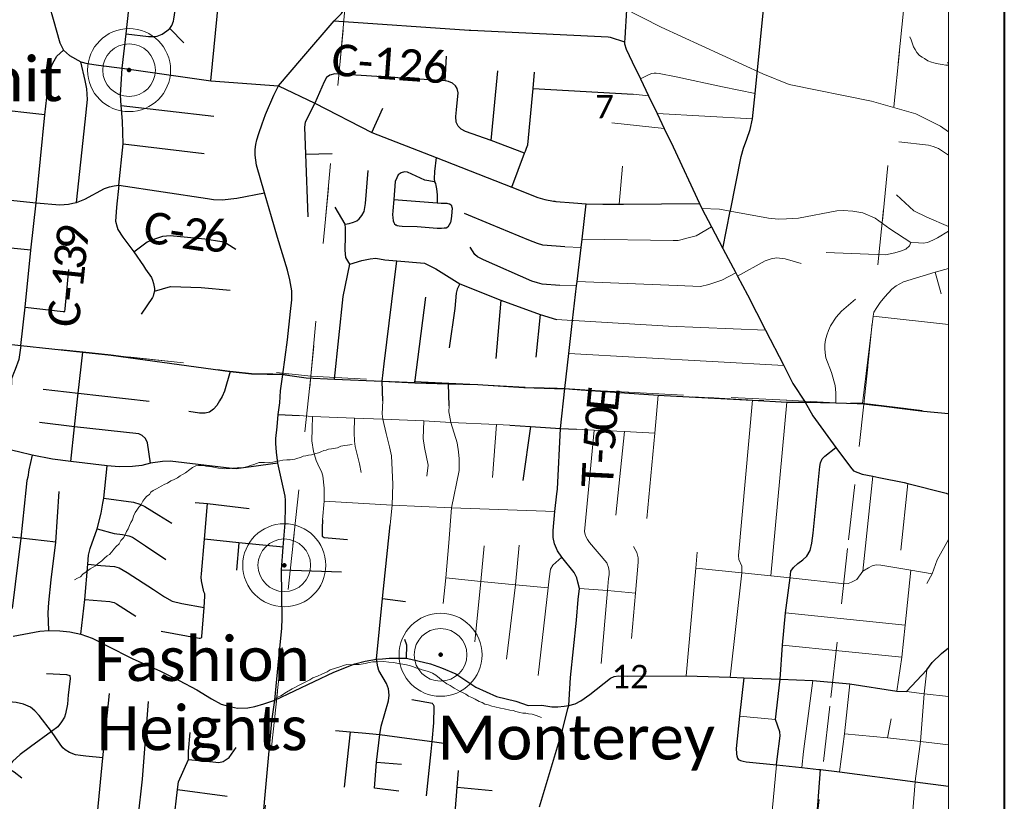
# Paper-space layout 'Layout1' of a CAD drawing. Extents: x 0 to 39.3, y 0 to 22.
# Tile 113 of 131: x 7.2 to 9, y 16.5 to 17.9. Entities that reach past the tile are written whole.
import ezdxf

# ---------------------------------------------------------------- set-up
doc = ezdxf.new("R2010")
doc.units = 0
doc.header["$MEASUREMENT"] = 0
doc.linetypes.add('DGN Style 1', pattern=[0.184576, 0.000307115, -0.184269])
doc.linetypes.add('rr2', pattern=[0.749999, 0.374999, 0.374999])
for name, color, linetype, lineweight in [('GM_X_City_Street', 7, 'Continuous', 0), ('GM_X_County_Road', 3, 'Continuous', 30), ('GM_X_County_Road_Text', 3, 'Continuous', 0), ('GM_X_Minor_River', 5, 'Continuous', 0), ('GM_X_Rail_Line', 7, 'rr2', 13), ('GM_X_Section_Text', 7, 'Continuous', 0), ('GM_X_State_Route', 1, 'Continuous', 30), ('GM_X_Township_Road', 4, 'Continuous', 30), ('GM_X_Township_Road_Text', 4, 'Continuous', 0), ('GM_X_Unincorporated', 1, 'Continuous', 0), ('GM_X_Unincorporated_Location', 2, 'Continuous', 140), ('GM_X_Unincorporated_Text', 7, 'Continuous', 0), ('SH_Data', 7, 'Continuous', 0)]:
    doc.layers.add(name, color=color, linetype=linetype, lineweight=lineweight)
doc.layers.add('GM_X_Corporation', color=7, linetype='DGN Style 1', lineweight=13, transparency=0.75)
doc.styles.add('Style-Calibri Light', font='calibril.ttf')

# ---------------------------------------------------------------- blocks, each defined once
blk = doc.blocks.new('Unicorp')
at = {"layer": 'GM_X_Unincorporated'}
for radius in [392.8, 249]:
    blk.add_circle((0, 0), radius, dxfattribs=at)

psp = doc.layouts.get("Layout1")

# ---------------------------------------------------------------- linework, layer by layer
at = {"layer": 'GM_X_City_Street', "ltscale": 0.002}
for p, q in [((8.8978, 17.8049), (8.9, 17.8047)), ((8.3349, 17.7485), (8.3626, 17.7457)), ((8.3778, 17.714), (8.549, 17.7043)), ((8.297, 17.6972), (8.3907, 17.6872)), ((8.3101, 17.5514), (8.3161, 17.6194)), ((8.2124, 17.475), (8.2416, 17.4738)), ((8.8763, 17.4296), (8.8869, 17.3908)), ((8.2037, 17.4055), (8.2337, 17.4053)), ((8.7652, 17.3508), (8.9, 17.3356)), ((8.2197, 17.2842), (8.6047, 17.2626)), ((8.5819, 16.8853), (8.6105, 17.1967)), ((8.0902, 17.1568), (8.0827, 17.0616)), ((8.3041, 16.9944), (8.3196, 17.1439)), ((8.7465, 16.8937), (8.7646, 17.0639)), ((8.8147, 16.9313), (8.8269, 17.051)), ((8.6079, 16.8193), (8.8222, 16.7971)), ((8.6025, 16.7611), (8.8164, 16.7398)), ((8.5253, 16.6339), (8.5903, 16.6276)), ((8.7905, 16.5952), (8.797, 16.6291))]:
    psp.add_line(p, q, dxfattribs=at)
at = {"layer": 'GM_X_City_Street', "ltscale": 0.002, "flags": 128}
for points in [[(8.3479, 17.7763), (8.3638, 17.7841), (8.3683, 17.7859), (8.3727, 17.7865), (8.3763, 17.7866), (8.3813, 17.7858), (8.4119, 17.7796), (8.4953, 17.7619), (8.5535, 17.7498)], [(8.9, 17.6393), (8.8928, 17.6443), (8.882, 17.6511), (8.8723, 17.655), (8.864, 17.6573), (8.8109, 17.6634)], [(8.8067, 17.5684), (8.8376, 17.5396), (8.861, 17.5283), (8.9, 17.5115)], [(8.4582, 17.5441), (8.4897, 17.5426), (8.5091, 17.5391), (8.5773, 17.5267), (8.5954, 17.5246), (8.6098, 17.5253), (8.6315, 17.5264), (8.6997, 17.5394), (8.711, 17.5403), (8.7283, 17.5391), (8.7467, 17.536), (8.7685, 17.5267), (8.7949, 17.5076), (8.8324, 17.4829)], [(8.2434, 17.4886), (8.4064, 17.4865), (8.4158, 17.4866), (8.4206, 17.4876), (8.4338, 17.4913), (8.4479, 17.495), (8.4756, 17.5108)], [(8.6809, 17.4648), (8.7869, 17.4606), (8.8038, 17.4641), (8.8142, 17.4671), (8.8235, 17.4709), (8.8302, 17.4768), (8.8324, 17.4829), (8.8464, 17.482), (8.8545, 17.4816), (8.8621, 17.4827), (8.8718, 17.4869), (8.8801, 17.4915), (8.9, 17.5031)], [(8.5219, 17.4228), (8.5717, 17.4498), (8.5821, 17.4536), (8.5918, 17.4551), (8.6071, 17.4538), (8.6362, 17.4451)], [(8.7457, 17.1943), (8.7652, 17.3508), (8.7665, 17.3577), (8.7713, 17.3665), (8.7776, 17.3754), (8.7859, 17.3854), (8.7983, 17.3994), (8.8062, 17.4052), (8.8196, 17.4124), (8.8763, 17.4296), (8.9, 17.4364)], [(8.2346, 17.4131), (8.4138, 17.4058), (8.4556, 17.4041), (8.4705, 17.4074), (8.4939, 17.4153), (8.5191, 17.4282)], [(8.6984, 17.1955), (8.6981, 17.2135), (8.6969, 17.2263), (8.6903, 17.2501), (8.6803, 17.2759), (8.6788, 17.2849), (8.6783, 17.293), (8.6787, 17.3002), (8.6796, 17.3084), (8.6819, 17.3168), (8.6852, 17.3254), (8.6885, 17.3333), (8.6987, 17.3491), (8.7081, 17.36), (8.7331, 17.3814)], [(8.1979, 17.3449), (8.2265, 17.3432), (8.2283, 17.3431), (8.3983, 17.3331), (8.5721, 17.326)], [(8.3596, 16.9884), (8.3736, 17.1412), (8.3798, 17.2095)], [(7.8867, 17.1991), (7.8855, 17.1757), (7.8862, 17.166), (7.8925, 17.1405), (7.8983, 17.1166), (7.9021, 17.1005), (7.9045, 17.0496), (7.9034, 17.0121), (7.8996, 16.9771)], [(7.9944, 16.8359), (7.9991, 16.8821), (8.005, 16.9446), (8.0093, 17.007), (8.023, 17.0744), (8.0232, 17.0875), (8.0232, 17.0952), (8.0222, 17.1074), (8.0198, 17.1236), (8.0085, 17.1604), (8.0059, 17.1735), (8.005, 17.1794), (8.0053, 17.1899)], [(8.5091, 16.7036), (8.5295, 16.8908), (8.5298, 16.9028), (8.5242, 16.9145), (8.5235, 16.9219), (8.5491, 17.2)], [(7.7363, 17.1725), (7.7606, 17.1712), (7.8358, 17.1679), (7.8862, 17.166), (7.9601, 17.163), (8.0085, 17.1604), (8.0902, 17.1568), (8.1141, 17.1555)], [(7.7786, 16.9856), (7.7811, 17.0192), (7.7814, 17.0426), (7.7791, 17.0645), (7.7763, 17.0722), (7.773, 17.0789), (7.7672, 17.0924), (7.7624, 17.108), (7.7594, 17.1273), (7.76, 17.1496), (7.7606, 17.1712)], [(7.8478, 17.0708), (7.8449, 17.0861), (7.8367, 17.117), (7.8356, 17.1269), (7.835, 17.1426), (7.8358, 17.1679)], [(7.9601, 17.163), (7.9588, 17.1315), (7.9612, 17.1155), (7.9674, 17.084), (7.9655, 17.0641)], [(8.2332, 17.1482), (8.2651, 17.1466), (8.3196, 17.1439), (8.3736, 17.1412)], [(8.2776, 16.7281), (8.289, 16.8589), (8.2909, 16.8809), (8.2919, 16.8871), (8.2922, 16.8936), (8.2908, 16.9001), (8.2877, 16.9087), (8.257, 16.9454), (8.253, 16.9503), (8.2508, 16.9545), (8.2489, 16.9594), (8.248, 16.9647), (8.2651, 17.1466)], [(7.7811, 17.0192), (7.9034, 17.0121), (8.0093, 17.007), (8.1949, 17.0006)], [(8.0515, 16.7672), (8.0621, 16.8755), (8.068, 16.9392)], [(8.1078, 16.7361), (8.1242, 16.8692), (8.1306, 16.9406)], [(8.332, 16.7733), (8.3393, 16.8546), (8.3442, 16.9101), (8.344, 16.9175), (8.3417, 16.9271), (8.3356, 16.938)], [(8.8614, 16.8716), (8.8705, 16.8891), (8.8798, 16.9143), (8.9, 16.9503)], [(8.1646, 16.7068), (8.1827, 16.8637), (8.1843, 16.88), (8.1871, 16.8972), (8.1908, 16.9047), (8.2073, 16.9189)], [(8.4299, 16.7064), (8.4474, 16.8992), (8.4495, 16.9281)], [(8.6161, 16.8821), (8.7139, 16.8712), (8.72, 16.8719), (8.7262, 16.8738), (8.7359, 16.8791), (8.7465, 16.8937), (8.7565, 16.8996), (8.7633, 16.9034), (8.7705, 16.9051), (8.7786, 16.9048), (8.8323, 16.8956), (8.8705, 16.8891)], [(8.4474, 16.8992), (8.5295, 16.8908), (8.5819, 16.8853), (8.6161, 16.8821)], [(8.8072, 16.6789), (8.8164, 16.7398), (8.8222, 16.7971), (8.8323, 16.8956)], [(7.9991, 16.8821), (8.0621, 16.8755), (8.1242, 16.8692), (8.1827, 16.8637)], [(8.2387, 16.8628), (8.289, 16.8589), (8.3393, 16.8546)], [(8.8249, 16.3191), (8.8296, 16.3649), (8.8338, 16.3998), (8.8322, 16.4122), (8.8402, 16.5162), (8.8403, 16.5172), (8.8501, 16.5886), (8.8565, 16.6737), (8.8609, 16.7168)], [(8.637, 16.5417), (8.6404, 16.5708), (8.6571, 16.6978)], [(8.7049, 16.5338), (8.7136, 16.6024), (8.723, 16.6921)], [(8.825, 16.6779), (8.8565, 16.6737), (8.9, 16.669)], [(8.7136, 16.6024), (8.7905, 16.5952), (8.8501, 16.5886), (8.9, 16.5826)], [(8.6555, 16.3679), (8.5814, 16.3773), (8.5766, 16.3801), (8.575, 16.3848), (8.5764, 16.3984), (8.5822, 16.4446), (8.592, 16.5464)]]:
    psp.add_lwpolyline(points, dxfattribs=at)
at = {"layer": 'GM_X_Corporation', "flags": 128}
for points in [[(8.9, 14.3814), (8.9, 20.9), (2.1, 20.9), (2.1, 18.7697), (2.2164, 18.6603), (2.3024, 18.5638), (2.4531, 18.3722), (2.5091, 18.2757), (2.5944, 18.157), (2.6477, 18.0827), (2.8129, 17.7895), (2.9482, 17.5994), (3.2529, 17.1208), (3.3535, 16.9293), (3.4766, 16.7367), (3.5579, 16.6419), (3.619, 16.5459), (3.7774, 16.2543), (3.8686, 16.1561), (3.9643, 16.0792), (4.2564, 15.9374), (4.3533, 15.9108), (4.4487, 15.8964), (4.6416, 15.8532), (4.7366, 15.8475), (5.0291, 15.8581), (5.1241, 15.8236), (5.4143, 15.7071), (5.7095, 15.5281), (5.8045, 15.4515), (6.1414, 15.0678), (6.2843, 14.8736), (6.3804, 14.7819), (6.459, 14.6859), (6.5555, 14.6109), (6.6505, 14.5225), (6.7211, 14.4259), (6.8169, 14.3304), (6.9122, 14.3239), (7.0079, 14.2917), (7.1832, 14.2132), (7.3804, 14.1374), (7.4779, 14.1131), (7.5747, 14.1033), (7.7675, 14.1127), (7.989, 14.1), (8.1323, 14.1), (8.26, 14.1067), (8.4573, 14.1579), (8.5559, 14.1981), (8.6538, 14.2731), (8.7491, 14.3326), (8.8466, 14.3679)], [(8.9, 17.1766), (8.9, 20.9), (4.0645, 20.9), (4.0111, 20.3696), (4.0006, 20.2658), (3.9936, 20.1954), (3.918, 19.4442), (3.8667, 18.9339), (3.8234, 18.553), (3.8126, 18.3974), (3.8023, 18.3182), (3.7454, 17.7286), (3.744, 17.7149), (3.7921, 17.7096), (3.9407, 17.6938), (4.0716, 17.683), (4.1644, 17.6754), (4.3821, 17.6581), (4.4612, 17.6488), (4.8521, 17.6062), (5.4373, 17.5132), (5.7944, 17.4564), (6.1906, 17.4068), (6.2062, 17.4054), (6.4189, 17.3858), (6.5022, 17.378), (6.7303, 17.3529), (6.8401, 17.3411), (6.9337, 17.3322), (7.0192, 17.3227), (7.1457, 17.309), (7.2377, 17.2987), (7.3489, 17.2867), (7.3993, 17.2816), (7.6125, 17.252), (7.651, 17.2479), (7.7067, 17.2469), (7.7487, 17.2407), (7.7999, 17.2384), (7.8847, 17.2346), (7.9436, 17.232), (8.0041, 17.2302), (8.0564, 17.2286), (8.139, 17.2237), (8.2121, 17.2214), (8.3796, 17.21), (8.4125, 17.2078), (8.5489, 17.2005), (8.6103, 17.1973), (8.6426, 17.1973), (8.6981, 17.196), (8.7454, 17.1948), (8.8548, 17.1813)], [(8.9, 14.3814), (8.9, 17.1766), (8.8548, 17.1813), (8.7454, 17.1948), (8.6981, 17.196), (8.6426, 17.1973), (8.6103, 17.1973), (8.5489, 17.2005), (8.4125, 17.2078), (8.3796, 17.21), (8.2121, 17.2214), (8.139, 17.2237), (8.0564, 17.2286), (8.0041, 17.2302), (7.9436, 17.232), (7.8847, 17.2346), (7.7999, 17.2384), (7.7487, 17.2407), (7.7067, 17.2469), (7.651, 17.2479), (7.6125, 17.252), (7.3993, 17.2816), (7.3489, 17.2867), (7.2377, 17.2987), (7.1457, 17.309), (7.0192, 17.3227), (6.9337, 17.3322), (6.8401, 17.3411), (6.7303, 17.3529), (6.5022, 17.378), (6.4189, 17.3858), (6.2062, 17.4054), (6.1906, 17.4068), (5.7944, 17.4564), (5.4373, 17.5132), (4.8521, 17.6062), (4.4612, 17.6488), (4.3821, 17.6581), (4.1644, 17.6754), (4.0716, 17.683), (3.9407, 17.6938), (3.7921, 17.7096), (3.744, 17.7149), (3.4639, 17.7441), (3.4638, 17.7552), (3.4633, 17.7753), (3.4565, 17.7784), (3.4526, 17.7892), (3.4474, 17.7954), (3.4471, 17.7999), (3.4525, 17.8025), (3.4485, 17.8144), (3.4492, 17.825), (3.4434, 17.8593), (3.4258, 17.8677), (3.3879, 17.8552), (3.3772, 17.8486), (3.3685, 17.8463), (3.3518, 17.8495), (3.3421, 17.8603), (3.3403, 17.8653), (3.3281, 17.8766), (3.3252, 17.8823), (3.3245, 17.8883), (3.3285, 17.9134), (3.3265, 17.9302), (3.2963, 17.9518), (3.2836, 17.9634), (3.2822, 17.9665), (3.2641, 17.9756), (3.2528, 17.977), (3.2347, 17.9741), (3.2135, 17.9657), (3.201, 17.9663), (3.187, 17.9704), (3.1528, 17.9852), (3.1442, 17.9919), (3.1394, 17.998), (3.1456, 18.0059), (3.1529, 18.0103), (3.1634, 18.0211), (3.1749, 18.0247), (3.179, 18.0274), (3.1969, 18.0417), (3.2019, 18.0473), (3.2039, 18.0518), (3.2017, 18.0739), (3.1996, 18.0804), (3.1895, 18.0875), (3.1653, 18.0918), (3.1399, 18.0935), (3.132, 18.0959), (3.1245, 18.1003), (3.1223, 18.1041), (3.1206, 18.133), (3.1178, 18.1403), (3.1188, 18.1521), (3.1155, 18.1609), (3.1149, 18.1651), (3.1008, 18.1821), (3.0868, 18.1858), (3.069, 18.1873), (3.0642, 18.1893), (3.0566, 18.1895), (3.0371, 18.1682), (3.033, 18.167), (3.0195, 18.1603), (3.015, 18.1619), (3.0119, 18.1741), (3.0128, 18.1828), (3.0143, 18.1848), (3.0183, 18.1934), (3.0218, 18.1963), (3.0262, 18.2046), (3.027, 18.2091), (3.0397, 18.2351), (3.0514, 18.2508), (3.0523, 18.2542), (3.0497, 18.2585), (3.0419, 18.2651), (3.0284, 18.273), (3.01, 18.2814), (2.9918, 18.2852), (2.9805, 18.2877), (2.9681, 18.2948), (2.9618, 18.3002), (2.9531, 18.3023), (2.9406, 18.303), (2.9261, 18.2999), (2.9169, 18.2955), (2.908, 18.304), (2.9056, 18.3147), (2.907, 18.3295), (2.9111, 18.3424), (2.9158, 18.3503), (2.918, 18.384), (2.9201, 18.3939), (2.9195, 18.4015), (2.9166, 18.4061), (2.9136, 18.4073), (2.9026, 18.4068), (2.8976, 18.405), (2.8864, 18.3942), (2.8805, 18.3837), (2.8719, 18.3577), (2.8653, 18.3479), (2.8592, 18.3331), (2.8525, 18.3182), (2.8496, 18.3045), (2.8498, 18.2817), (2.8374, 18.2508), (2.8325, 18.2327), (2.8282, 18.2273), (2.813, 18.208), (2.8064, 18.2032), (2.7953, 18.1973), (2.7842, 18.1941), (2.7447, 18.1927), (2.7118, 18.1953), (2.7022, 18.1928), (2.6938, 18.187), (2.68, 18.1812), (2.6685, 18.1791), (2.65, 18.1814), (2.6359, 18.1802), (2.6191, 18.1737), (2.6148, 18.1681), (2.5944, 18.157), (2.6477, 18.0827), (2.8129, 17.7895), (2.9482, 17.5994), (3.2529, 17.1208), (3.3535, 16.9293), (3.4766, 16.7367), (3.5579, 16.6419), (3.619, 16.5459), (3.7774, 16.2543), (3.8686, 16.1561), (3.9643, 16.0792), (4.2564, 15.9374), (4.3533, 15.9108), (4.4487, 15.8964), (4.6416, 15.8532), (4.7366, 15.8475), (5.0291, 15.8581), (5.1241, 15.8236), (5.4143, 15.7071), (5.7095, 15.5281), (5.8045, 15.4515), (6.1414, 15.0678), (6.2843, 14.8736), (6.3804, 14.7819), (6.459, 14.6859), (6.5555, 14.6109), (6.6505, 14.5225), (6.7211, 14.4259), (6.8169, 14.3304), (6.9122, 14.3239), (7.0079, 14.2917), (7.1832, 14.2132), (7.3804, 14.1374), (7.4779, 14.1131), (7.5747, 14.1033), (7.7675, 14.1127), (7.989, 14.1), (8.1323, 14.1), (8.26, 14.1067), (8.4573, 14.1579), (8.5559, 14.1981), (8.6538, 14.2731), (8.7491, 14.3326), (8.8466, 14.3679)], [(6.8431, 18.3799), (7.8526, 18.2675), (7.7575, 17.2431), (6.7271, 17.3517)], [(8.8482, 18.1868), (8.7485, 17.1931), (7.7575, 17.2431), (7.8526, 18.2675)], [(8.9, 17.1752), (8.9, 18.1813), (8.8482, 18.1868), (8.7485, 17.1931)], [(7.7575, 17.2431), (7.6501, 16.2281), (6.6267, 16.412), (6.7271, 17.3517)], [(7.7575, 17.2431), (8.7485, 17.1931), (8.6363, 16.199), (7.6501, 16.2281)], [(8.9, 16.1668), (8.9, 17.1752), (8.7485, 17.1931), (8.6363, 16.199)]]:
    psp.add_lwpolyline(points, close=True, dxfattribs=at)
at = {"layer": 'GM_X_County_Road', "ltscale": 0.002}
for p, q in [((8.2507, 17.552), (8.2804, 17.5517)), ((8.4959, 17.4722), (8.5091, 17.5391))]:
    psp.add_line(p, q, dxfattribs=at)
at = {"layer": 'GM_X_County_Road', "ltscale": 0.002, "flags": 128}
for points in [[(8.5091, 17.5391), (8.5094, 17.5405), (8.5284, 17.6371), (8.5329, 17.6519), (8.5389, 17.6683), (8.5445, 17.6856), (8.549, 17.7043), (8.5535, 17.7498), (8.5802, 18.0214), (8.5891, 18.112), (8.5951, 18.1657), (8.6156, 18.3483)], [(7.4132, 17.5855), (7.4215, 17.6597), (7.4203, 17.7001), (7.4178, 17.7283), (7.4167, 17.7471), (7.4194, 17.7953), (7.4265, 17.857), (7.4448, 18.0229), (7.4467, 18.0474), (7.4597, 18.177), (7.4634, 18.2109), (7.4675, 18.2429), (7.469, 18.2749), (7.4678, 18.3034)], [(7.2249, 18.0398), (7.2504, 17.9963), (7.2813, 17.9341), (7.2875, 17.9142), (7.289, 17.9061), (7.296, 17.8829), (7.3076, 17.8408), (7.3144, 17.8278)], [(7.7992, 17.8803), (7.8124, 17.8932), (7.8181, 17.9021), (7.8192, 17.9097), (7.8199, 17.92)], [(7.707, 17.2464), (7.7156, 17.3082), (7.7212, 17.359), (7.7233, 17.3801), (7.7234, 17.3963), (7.7199, 17.416), (7.7156, 17.4332), (7.6975, 17.4916), (7.6871, 17.529), (7.6744, 17.5719), (7.6604, 17.6215), (7.6587, 17.6304), (7.6577, 17.6397), (7.658, 17.6496), (7.6589, 17.6584), (7.6607, 17.6669), (7.664, 17.6782), (7.6701, 17.6956), (7.6764, 17.7122), (7.6912, 17.7472), (7.6994, 17.7637), (7.7415, 17.8129), (7.7992, 17.8803)], [(7.7992, 17.8803), (8.041, 17.8637), (8.0441, 17.8635)], [(8.0441, 17.8635), (8.2904, 17.8516), (8.2935, 17.8512), (8.3195, 17.8427)], [(7.2654, 17.5541), (7.281, 17.7116), (7.2901, 17.7893), (7.2921, 17.7969), (7.2952, 17.8045), (7.3021, 17.8167), (7.3144, 17.8278)], [(7.3144, 17.8278), (7.3249, 17.8181), (7.3453, 17.8066), (7.3568, 17.8038), (7.377, 17.8006), (7.4194, 17.7953), (7.5782, 17.7728), (7.6994, 17.7637)], [(7.6994, 17.7637), (7.7646, 17.7326), (7.8665, 17.6803), (7.9818, 17.6352), (8.1177, 17.582), (8.1642, 17.5638), (8.1766, 17.56), (8.1924, 17.5572)], [(6.755, 17.6085), (6.9735, 17.5846), (7.2654, 17.5541)], [(7.2654, 17.5541), (7.3076, 17.5506), (7.3234, 17.5515), (7.3313, 17.5532), (7.3375, 17.5547), (7.3527, 17.5606), (7.3877, 17.5795), (7.3967, 17.5825), (7.4049, 17.5846), (7.4132, 17.5855), (7.5723, 17.5615), (7.5829, 17.5601), (7.5988, 17.5596), (7.6251, 17.5623), (7.6744, 17.5719)], [(7.2379, 17.2982), (7.2456, 17.3669), (7.2556, 17.4692), (7.2654, 17.5541)], [(8.1924, 17.5572), (8.1944, 17.5568), (8.1966, 17.5565), (8.2282, 17.5538), (8.2507, 17.552)], [(8.2804, 17.5517), (8.3101, 17.5514), (8.3179, 17.5513), (8.4537, 17.5525)], [(6.2065, 17.4049), (6.4191, 17.3852), (6.5024, 17.3775), (6.7305, 17.3523), (6.8403, 17.3406), (6.934, 17.3317), (7.0194, 17.3221), (7.1459, 17.3085), (7.2379, 17.2982), (7.3491, 17.2862), (7.3995, 17.2811), (7.6127, 17.2515), (7.6512, 17.2473), (7.707, 17.2464), (7.7489, 17.2402), (7.8001, 17.2379), (7.885, 17.2341), (7.9438, 17.2315), (8.0044, 17.2297), (8.0566, 17.2281), (8.1392, 17.2232), (8.1943, 17.2214)], [(7.6932, 16.6628), (7.699, 16.725), (7.7054, 16.7918), (7.706, 16.8089), (7.7051, 16.8964), (7.7079, 16.9367), (7.7115, 16.9797), (7.7119, 17.0094), (7.7119, 17.0212), (7.7113, 17.028), (7.6981, 17.0872), (7.6961, 17.1072), (7.6945, 17.1226), (7.6946, 17.1318), (7.6972, 17.1527), (7.6992, 17.1743), (7.702, 17.1954), (7.7033, 17.2169), (7.707, 17.2464)], [(8.1943, 17.2214), (8.2123, 17.2209), (8.2419, 17.2188)], [(8.2419, 17.2188), (8.3798, 17.2095), (8.4127, 17.2073), (8.5491, 17.2), (8.6105, 17.1967), (8.6429, 17.1968)], [(8.6429, 17.1968), (8.6984, 17.1955), (8.7362, 17.1945)], [(8.7362, 17.1945), (8.7457, 17.1943), (8.855, 17.1808), (8.9, 17.1761)], [(8.592, 16.5464), (8.5933, 16.5569), (8.5985, 16.5984), (8.5979, 16.6057), (8.5903, 16.6276), (8.5981, 16.7), (8.6025, 16.7611), (8.6079, 16.8193), (8.6161, 16.8821), (8.6177, 16.8937), (8.6222, 16.9005), (8.6298, 16.9074), (8.6392, 16.9139), (8.6461, 16.9207), (8.6523, 16.9307), (8.655, 16.944), (8.6575, 16.962), (8.6695, 17.0814), (8.6705, 17.0878), (8.6738, 17.0954), (8.6782, 17.1001), (8.6984, 17.1157)], [(7.2242, 16.777), (7.2717, 16.7865), (7.2879, 16.7876), (7.3078, 16.7871), (7.3258, 16.7853), (7.3454, 16.7807), (7.3655, 16.7735), (7.3928, 16.7601), (7.4371, 16.7374), (7.4884, 16.7145), (7.5218, 16.6977), (7.5534, 16.681), (7.5792, 16.6647), (7.5971, 16.6551), (7.6099, 16.6518), (7.6258, 16.6483), (7.6444, 16.6486), (7.6573, 16.6509), (7.673, 16.6561), (7.6932, 16.6628), (7.7984, 16.7129), (7.8361, 16.7275), (7.8546, 16.7325), (7.8749, 16.7362), (7.8859, 16.7369), (7.898, 16.7379), (7.9286, 16.7377), (7.972, 16.7277), (7.9918, 16.7202), (8.017, 16.7095), (8.0534, 16.6858), (8.0899, 16.6692), (8.1245, 16.6606), (8.1471, 16.6529), (8.1711, 16.6533), (8.1891, 16.6507), (8.1901, 16.6507)], [(8.1901, 16.6507), (8.2002, 16.6507), (8.2112, 16.6515), (8.2196, 16.6532), (8.2311, 16.6557), (8.2415, 16.6611), (8.2574, 16.6725), (8.2941, 16.7017), (8.301, 16.7049), (8.3087, 16.7062), (8.3249, 16.7054), (8.4299, 16.7064), (8.5091, 16.7036), (8.5335, 16.7025), (8.5981, 16.7), (8.6571, 16.6978), (8.723, 16.6921), (8.8072, 16.6789), (8.825, 16.6779), (8.8609, 16.7168), (8.8709, 16.7303), (8.8875, 16.7462), (8.9, 16.7566)], [(8.5335, 16.7025), (8.5253, 16.6339), (8.5195, 16.5757), (8.5199, 16.567), (8.5201, 16.566)], [(7.5825, 15.6055), (7.5876, 15.6552), (7.5938, 15.7142), (7.5992, 15.7646), (7.6179, 15.9406), (7.6211, 15.9725), (7.6324, 16.0848), (7.6334, 16.0947), (7.6488, 16.2243), (7.6616, 16.3174), (7.6639, 16.369), (7.6701, 16.4334), (7.6877, 16.6246), (7.6932, 16.6628)], [(8.5201, 16.566), (8.5205, 16.5629), (8.5217, 16.5586), (8.5234, 16.5566), (8.5247, 16.5554), (8.5271, 16.5543), (8.5295, 16.5535), (8.5321, 16.5529), (8.5375, 16.552), (8.592, 16.5464), (8.637, 16.5417), (8.6679, 16.5385), (8.6708, 16.5382)], [(8.639, 16.2005), (8.6551, 16.363), (8.6555, 16.3679), (8.663, 16.4343), (8.6708, 16.5382)], [(8.6708, 16.5382), (8.7049, 16.5338), (8.8402, 16.5162), (8.9, 16.5084)]]:
    psp.add_lwpolyline(points, dxfattribs=at)
at = {"layer": 'GM_X_Minor_River', "ltscale": 120, "flags": 128}
for points in [[(8.8309, 17.8513), (8.8331, 17.8459), (8.8373, 17.8336), (8.8402, 17.8289), (8.8435, 17.8235), (8.8483, 17.8181), (8.8528, 17.8149), (8.8573, 17.8125), (8.8629, 17.8085), (8.8693, 17.8064), (8.8738, 17.8048), (8.8814, 17.8034), (8.8889, 17.8017), (8.8954, 17.8007), (8.9, 17.8006)], [(7.8315, 17.1205), (7.8231, 17.1196), (7.8181, 17.119), (7.8113, 17.1177), (7.8055, 17.1151), (7.7944, 17.1132), (7.7894, 17.1122), (7.7848, 17.1108), (7.7806, 17.1101), (7.7752, 17.1076), (7.771, 17.1058), (7.7664, 17.1048), (7.7587, 17.102), (7.7534, 17.1017), (7.7488, 17.1007), (7.7435, 17.0997), (7.7392, 17.0976), (7.7339, 17.0962), (7.7285, 17.0944), (7.7205, 17.0935), (7.7144, 17.0933), (7.7075, 17.0927), (7.7022, 17.0918), (7.698, 17.0911), (7.6892, 17.0894), (7.6842, 17.0884), (7.6792, 17.0878), (7.6743, 17.0883), (7.6648, 17.0886), (7.6556, 17.0851), (7.6495, 17.0829), (7.6445, 17.0812), (7.6399, 17.0802), (7.633, 17.0792), (7.6284, 17.0793), (7.6216, 17.0784), (7.6174, 17.0781), (7.6132, 17.0775), (7.6079, 17.0776), (7.6025, 17.0774), (7.5983, 17.0775), (7.5923, 17.0781), (7.5858, 17.0794), (7.5802, 17.0807), (7.5749, 17.0816), (7.5696, 17.0821), (7.5654, 17.083), (7.5612, 17.0831), (7.5563, 17.0829), (7.5513, 17.0823), (7.5455, 17.0798), (7.5409, 17.0761), (7.5327, 17.0702), (7.5277, 17.0673), (7.5235, 17.0648), (7.5184, 17.0611), (7.5115, 17.0575), (7.5069, 17.0557), (7.5007, 17.0517), (7.4961, 17.0499), (7.4895, 17.0463), (7.4852, 17.0437), (7.481, 17.0416), (7.4752, 17.0383), (7.4709, 17.0354), (7.4682, 17.0309), (7.4635, 17.028), (7.46, 17.0239), (7.4564, 17.0194), (7.4528, 17.0123), (7.4493, 17.0082), (7.4457, 17.0033), (7.443, 16.9988), (7.4397, 16.9921), (7.4377, 16.9856), (7.4349, 16.9808), (7.4324, 16.9759), (7.4304, 16.9695), (7.4272, 16.965), (7.4248, 16.9586), (7.4216, 16.9537), (7.4173, 16.9485), (7.4141, 16.9429), (7.4086, 16.9377), (7.4043, 16.9329), (7.4007, 16.9284), (7.3968, 16.9239), (7.3926, 16.921), (7.3879, 16.9173), (7.3832, 16.9121), (7.3766, 16.9074), (7.3715, 16.9033), (7.3673, 16.9008), (7.3623, 16.8982), (7.3549, 16.8927), (7.3487, 16.8883), (7.3448, 16.8835), (7.3394, 16.881), (7.3343, 16.8781)], [(7.6937, 16.6654), (7.6983, 16.6679), (7.7037, 16.6701), (7.7141, 16.677), (7.7242, 16.6828), (7.7288, 16.6854), (7.7365, 16.6893), (7.7435, 16.693), (7.7508, 16.6966), (7.7554, 16.6987), (7.7608, 16.7024), (7.7693, 16.7056), (7.7774, 16.7092), (7.7866, 16.7135), (7.7924, 16.7171), (7.8016, 16.7199), (7.8112, 16.7231), (7.8158, 16.7245), (7.8219, 16.7266), (7.8307, 16.7259), (7.8383, 16.7265), (7.844, 16.7263), (7.8547, 16.7283), (7.862, 16.73), (7.8688, 16.731), (7.8738, 16.7312), (7.8883, 16.7316), (7.8974, 16.7309), (7.9057, 16.7299), (7.9148, 16.7285), (7.9258, 16.7267), (7.9345, 16.7246), (7.9394, 16.7229), (7.9476, 16.72), (7.9522, 16.7187), (7.9567, 16.7171), (7.9684, 16.7137), (7.9755, 16.7109), (7.9815, 16.7073), (7.9879, 16.7021), (7.9945, 16.6966), (8.0013, 16.6918), (8.0069, 16.6886), (8.014, 16.6839), (8.0207, 16.6806), (8.0252, 16.6778), (8.0305, 16.6754), (8.0354, 16.673), (8.0402, 16.6698), (8.0459, 16.6674), (8.0519, 16.6642), (8.059, 16.6601), (8.0642, 16.6581), (8.0695, 16.6553), (8.0752, 16.654), (8.0816, 16.6519), (8.0872, 16.6506), (8.0971, 16.648), (8.1039, 16.6467), (8.1141, 16.6445), (8.1198, 16.644), (8.125, 16.6423), (8.1322, 16.6402), (8.1371, 16.6393), (8.1424, 16.6392), (8.1477, 16.6382), (8.1538, 16.6373), (8.1613, 16.6348), (8.1659, 16.6335), (8.1708, 16.6315)]]:
    psp.add_lwpolyline(points, dxfattribs=at)
at = {"layer": 'GM_X_Rail_Line', "ltscale": 3.78788e-07, "flags": 128}
psp.add_lwpolyline([(8.9, 17.6811), (8.8855, 17.6915), (8.8412, 17.7137), (8.762, 17.7359), (8.6148, 17.766), (8.5673, 17.785), (8.3852, 17.869), (7.5731, 18.2826), (7.4939, 18.3285), (7.448, 18.3697), (7.4037, 18.422), (7.3546, 18.4981), (7.2632, 18.7074), (7.2074, 18.8505), (7.1644, 18.9863), (7.1583, 19.0746), (7.1652, 19.1716), (7.1865, 19.2574), (7.219, 19.4134), (7.2179, 19.5252), (7.2022, 19.6149), (7.1807, 19.691), (7.1291, 19.7994), (7.0756, 19.9039), (7.0435, 19.9756), (6.9966, 20.0583), (6.9615, 20.1077), (6.8485, 20.226), (6.7559, 20.3339), (6.7119, 20.4011), (6.6759, 20.48), (6.6457, 20.5375), (6.5931, 20.6104), (6.5238, 20.6921), (6.4336, 20.7945), (6.3973, 20.8617), (6.38, 20.9)], dxfattribs=at)
at = {"layer": 'GM_X_State_Route', "ltscale": 0.002, "flags": 128}
for points in [[(8.3243, 17.92), (8.3208, 17.8601), (8.3198, 17.8484), (8.3195, 17.8427), (8.3192, 17.8389), (8.3225, 17.8292), (8.3387, 17.7953)], [(8.3387, 17.7953), (8.3419, 17.7887), (8.3479, 17.7763), (8.3626, 17.7457), (8.3778, 17.714), (8.3907, 17.6872), (8.4066, 17.6542), (8.4537, 17.5525), (8.4582, 17.5441), (8.4756, 17.5108), (8.4959, 17.4722), (8.5191, 17.4282), (8.5219, 17.4228), (8.5398, 17.3888), (8.5721, 17.326), (8.6047, 17.2626), (8.6213, 17.2303), (8.6429, 17.1968), (8.657, 17.1724), (8.6984, 17.1157), (8.7243, 17.0802), (8.7299, 17.0738), (8.7451, 17.0679), (8.7646, 17.0639), (8.7749, 17.0618)], [(8.7749, 17.0618), (8.8203, 17.0527), (8.8269, 17.051), (8.8957, 17.0333), (8.9, 17.0319)]]:
    psp.add_lwpolyline(points, dxfattribs=at)
at = {"layer": 'GM_X_Township_Road', "ltscale": 0.002}
for p, q in [((7.5046, 17.8662), (7.53, 17.8408)), ((7.9981, 17.7728), (8.0003, 17.8166)), ((8.0803, 17.6656), (8.0926, 17.7904)), ((8.1557, 17.7587), (8.3349, 17.7485)), ((7.4178, 17.7283), (7.5834, 17.7094)), ((7.8665, 17.6803), (7.8862, 17.7237)), ((7.4215, 17.6597), (7.5664, 17.6423)), ((7.7482, 17.641), (7.7954, 17.6423)), ((7.4132, 17.5855), (7.4094, 17.5462)), ((8.0789, 17.5158), (8.0326, 17.5348)), ((7.2556, 17.4692), (7.0349, 17.4909)), ((7.9438, 17.2315), (7.9633, 17.3847)), ((8.098, 17.3795), (8.089, 17.2749)), ((8.1686, 17.3536), (8.1609, 17.2776)), ((7.8867, 17.1991), (7.885, 17.2341)), ((8.0053, 17.1899), (8.0044, 17.2297)), ((7.6992, 17.1743), (7.7363, 17.1725)), ((8.151, 17.1532), (8.1372, 17.0564)), ((8.205, 17.1493), (8.2332, 17.1482)), ((7.6286, 16.9447), (7.624, 16.8954)), ((7.7051, 16.8964), (7.8126, 16.8923)), ((7.886, 16.8446), (7.9272, 16.8395)), ((7.8281, 16.6059), (7.8173, 16.5066)), ((7.8753, 16.5515), (7.9201, 16.5477)), ((7.5187, 16.5026), (7.6075, 16.4907)), ((8.0198, 16.5068), (8.0824, 16.5009))]:
    psp.add_line(p, q, dxfattribs=at)
at = {"layer": 'GM_X_Township_Road', "ltscale": 0.002, "flags": 128}
for points in [[(7.5782, 17.7728), (7.5926, 17.9197), (7.5946, 17.9376), (7.6053, 18.0335), (7.6074, 18.057), (7.6134, 18.1202)], [(7.4265, 17.857), (7.4665, 17.8524), (7.4748, 17.8523), (7.4819, 17.8528), (7.4909, 17.8563), (7.4995, 17.862), (7.5046, 17.8662), (7.5083, 17.8719), (7.5114, 17.8798), (7.5118, 17.883), (7.5145, 17.8989), (7.5176, 17.9273), (7.5188, 17.9448), (7.5182, 17.9522), (7.5166, 17.962), (7.5136, 17.9726), (7.5097, 17.9816), (7.502, 17.9924), (7.4956, 17.9998), (7.4873, 18.007), (7.4767, 18.0138), (7.4653, 18.0184), (7.4555, 18.0207), (7.4448, 18.0229)], [(7.3375, 17.5547), (7.3533, 17.6989), (7.3573, 17.7392), (7.3569, 17.749), (7.356, 17.7581), (7.353, 17.7731), (7.3453, 17.8066)], [(8.1406, 17.643), (8.0803, 17.6656), (8.0346, 17.6817), (8.027, 17.6862), (8.0213, 17.6911), (8.018, 17.6987), (8.0173, 17.7086), (8.0182, 17.7204), (8.0215, 17.751), (8.0197, 17.7588), (8.0164, 17.7637), (8.0115, 17.7684), (8.0043, 17.7716), (7.9981, 17.7728), (7.8002, 17.7851), (7.7918, 17.7827), (7.7856, 17.7784), (7.7814, 17.7709), (7.7646, 17.7326), (7.7473, 17.6987), (7.7459, 17.6894), (7.7482, 17.641), (7.7521, 17.5289)], [(8.1177, 17.582), (8.1406, 17.643), (8.1418, 17.6463), (8.1441, 17.6518), (8.1462, 17.6579), (8.1557, 17.7587), (8.1584, 17.788)], [(7.281, 17.7116), (7.1839, 17.7222), (7.1764, 17.7258), (7.1727, 17.7291), (7.1701, 17.7335), (7.1674, 17.7396), (7.1675, 17.7501), (7.168, 17.7609)], [(7.9818, 17.6352), (7.9791, 17.6101), (7.9785, 17.5972), (7.9791, 17.5919), (7.9806, 17.5884), (7.9816, 17.5851), (7.9826, 17.579), (7.9837, 17.5683), (7.9841, 17.5537)], [(7.8192, 17.5156), (7.8259, 17.5169), (7.834, 17.5194), (7.8399, 17.5216), (7.8443, 17.525), (7.8486, 17.5313), (7.8533, 17.5387), (7.8554, 17.5529), (7.86, 17.6118)], [(7.9791, 17.5919), (7.9619, 17.5947), (7.9306, 17.6087), (7.9254, 17.6093), (7.9191, 17.608), (7.9139, 17.6043), (7.9116, 17.5987), (7.9088, 17.5923), (7.9064, 17.5597), (7.9043, 17.5395), (7.904, 17.5324), (7.9044, 17.5276), (7.9048, 17.5219), (7.9061, 17.5187), (7.9074, 17.5164), (7.9103, 17.5141)], [(7.9064, 17.5597), (7.9841, 17.5537), (7.9909, 17.5533), (7.997, 17.5533), (8.0009, 17.5531), (8.0027, 17.5529), (8.0058, 17.552), (8.0092, 17.5503)], [(7.4094, 17.5462), (7.4085, 17.5373), (7.4076, 17.5213), (7.4102, 17.5105), (7.4116, 17.5064), (7.4207, 17.4922), (7.4406, 17.466), (7.4575, 17.441)], [(7.8197, 17.4988), (7.8198, 17.5027), (7.8194, 17.5088), (7.8192, 17.5156), (7.8011, 17.5461)], [(8.0092, 17.5503), (8.0105, 17.5446), (8.0093, 17.5305), (8.0088, 17.5251), (8.0077, 17.519), (8.0055, 17.5143), (8.0031, 17.5105), (8.0002, 17.5084), (7.9963, 17.5084), (7.9914, 17.5081), (7.9836, 17.5082)], [(8.2123, 17.2209), (8.2197, 17.2842), (8.2265, 17.3432), (8.2337, 17.4053), (8.2346, 17.4131), (8.2416, 17.4738), (8.2434, 17.4886), (8.2507, 17.552)], [(7.9836, 17.5082), (7.9482, 17.5107), (7.9209, 17.5117), (7.9156, 17.5121), (7.9123, 17.5125), (7.9103, 17.5141)], [(8.2124, 17.475), (8.1734, 17.4783), (8.1633, 17.4812), (8.1483, 17.4873), (8.0789, 17.5158)], [(7.4406, 17.466), (7.4641, 17.4838), (7.4795, 17.4901), (7.4921, 17.494), (7.5057, 17.4955), (7.5677, 17.4897), (7.5982, 17.4847), (7.6068, 17.4811), (7.6232, 17.4711)], [(7.8001, 17.2379), (7.8151, 17.3862), (7.8275, 17.444), (7.8201, 17.456), (7.819, 17.4692), (7.8196, 17.4949), (7.8197, 17.4988)], [(8.2037, 17.4055), (8.1719, 17.4082), (8.1637, 17.4103), (8.1532, 17.4136), (8.067, 17.452), (8.0563, 17.4571), (8.0515, 17.4616), (8.0431, 17.4743)], [(7.8275, 17.444), (7.8488, 17.4508), (7.8635, 17.4537), (7.874, 17.4548), (7.8902, 17.4519), (7.9114, 17.4501), (7.9611, 17.4458), (7.9817, 17.4357), (8.0242, 17.409), (8.098, 17.3795), (8.1686, 17.3536), (8.1979, 17.3449)], [(7.885, 17.2341), (7.8887, 17.2655), (7.9114, 17.4501)], [(7.2456, 17.3669), (7.3135, 17.3594), (7.3165, 17.3594), (7.3172, 17.3639), (7.3239, 17.4347)], [(7.4575, 17.441), (7.4614, 17.4352), (7.4717, 17.4201), (7.4735, 17.4151), (7.4753, 17.4095), (7.4771, 17.4004), (7.4773, 17.3956), (7.4758, 17.3898), (7.4751, 17.3868), (7.4737, 17.3843), (7.4534, 17.3544)], [(7.4773, 17.3956), (7.5063, 17.4038), (7.561, 17.402), (7.6132, 17.3976)], [(8.0242, 17.409), (8.0195, 17.3992), (8.0177, 17.3919), (8.0153, 17.3645), (8.0053, 17.2943)], [(7.2379, 17.2982), (7.2343, 17.2731), (7.2279, 17.2555), (7.2248, 17.2482), (7.2211, 17.2386), (7.2209, 17.2302), (7.2159, 17.1829), (7.2155, 17.1782), (7.207, 17.1785), (7.1565, 17.1843)], [(7.3274, 17.0905), (7.3342, 17.1523), (7.3408, 17.2126), (7.3491, 17.2862)], [(7.6127, 17.2515), (7.6027, 17.2165), (7.5983, 17.2066), (7.5939, 17.199), (7.5889, 17.1907), (7.5833, 17.1842), (7.5761, 17.1789), (7.5683, 17.177), (7.5581, 17.177), (7.5386, 17.1798)], [(7.278, 17.2199), (7.3408, 17.2126), (7.4675, 17.1987)], [(8.1984, 17.0322), (8.1993, 17.0406), (8.205, 17.1493), (8.2123, 17.2209)], [(7.4701, 17.0875), (7.4647, 17.1236), (7.4611, 17.1317), (7.4554, 17.1369), (7.4493, 17.14), (7.3342, 17.1523), (7.2715, 17.1602)], [(8.1141, 17.1555), (8.151, 17.1532), (8.205, 17.1493)], [(7.6981, 17.0872), (7.6508, 17.0809), (7.6326, 17.0783), (7.6236, 17.0769), (7.616, 17.0777), (7.5052, 17.0907), (7.4915, 17.0904), (7.4701, 17.0875), (7.4545, 17.0834), (7.4378, 17.0812), (7.4142, 17.0806), (7.3924, 17.0825), (7.3274, 17.0905), (7.2948, 17.0947), (7.2584, 17.1018), (7.2336, 17.1076), (7.2156, 17.1117), (7.079, 17.1267), (7.0694, 17.1243), (7.0628, 17.1188), (7.0582, 17.1106)], [(7.2584, 17.1018), (7.2523, 17.0752), (7.2501, 17.0624), (7.2485, 17.0561), (7.2467, 17.0389), (7.2379, 16.9532), (7.2222, 16.8267)], [(7.3454, 16.7807), (7.3524, 16.843), (7.358, 16.9065), (7.3593, 16.9223), (7.3619, 16.9346), (7.3745, 16.9698), (7.3818, 16.9978), (7.3849, 17.0154), (7.3866, 17.0247), (7.3924, 17.0825)], [(7.2879, 16.7876), (7.2866, 16.819), (7.2883, 16.8376), (7.2924, 16.878), (7.3008, 16.9459), (7.3068, 17.0365)], [(7.3866, 17.0247), (7.44, 17.0174), (7.4511, 17.0138), (7.4603, 17.0094), (7.4853, 16.9939), (7.5084, 16.9795)], [(8.2073, 16.9189), (8.1997, 16.9301), (8.194, 16.943), (8.1916, 16.9542), (8.1917, 16.9664), (8.1949, 17.0006), (8.1984, 17.0322)], [(7.4895, 16.7863), (7.5574, 16.7735), (7.5592, 16.7736), (7.5608, 16.7742), (7.5619, 16.7752), (7.5624, 16.7764), (7.5663, 16.8288), (7.5678, 16.8491), (7.5678, 16.8511), (7.5677, 16.8523), (7.5675, 16.8533), (7.566, 16.857), (7.5616, 16.8762), (7.5612, 16.883), (7.5615, 16.8891), (7.5669, 16.9511), (7.5723, 17.0151)], [(7.5502, 17.017), (7.5723, 17.0151), (7.6469, 17.0061)], [(7.3008, 16.9459), (7.2379, 16.9532), (7.0438, 16.9722), (6.9821, 16.9781)], [(7.7786, 16.9856), (7.7777, 16.9709), (7.7775, 16.9643), (7.7778, 16.9564), (7.7811, 16.9543), (7.7885, 16.9536), (7.8231, 16.9508)], [(7.8749, 16.7362), (7.886, 16.8446), (7.8996, 16.9771)], [(7.3745, 16.9698), (7.4051, 16.9611), (7.4201, 16.9595), (7.4313, 16.9572), (7.4377, 16.9546), (7.4614, 16.9392), (7.4974, 16.9148)], [(7.7079, 16.9367), (7.6286, 16.9447), (7.5669, 16.9511)], [(8.2202, 16.6632), (8.2225, 16.7033), (8.2336, 16.8059), (8.2364, 16.8428), (8.2387, 16.8628), (8.236, 16.8742), (8.2338, 16.8821), (8.2294, 16.8912), (8.2073, 16.9189)], [(7.358, 16.9065), (7.3811, 16.9039), (7.4058, 16.902), (7.4142, 16.8995), (7.4285, 16.8913), (7.4753, 16.8609), (7.495, 16.8476), (7.5093, 16.8398), (7.5263, 16.836), (7.5663, 16.8288)], [(7.3524, 16.843), (7.3973, 16.8391), (7.4023, 16.8383), (7.4049, 16.8374), (7.4094, 16.835), (7.4438, 16.8131)], [(7.9286, 16.7377), (7.9293, 16.761), (7.9259, 16.7713)], [(7.9151, 16.4993), (7.8717, 16.5046), (7.8753, 16.5515), (7.8811, 16.6007), (7.8837, 16.6161), (7.8964, 16.6615), (7.8977, 16.6712), (7.8967, 16.6826), (7.8929, 16.6927), (7.8796, 16.7158), (7.8774, 16.7225), (7.8749, 16.7362)], [(7.2837, 16.7101), (7.3197, 16.7083), (7.3255, 16.7068), (7.3263, 16.7007), (7.3251, 16.6916), (7.3238, 16.6813), (7.3226, 16.6723), (7.3215, 16.6556), (7.3181, 16.6381), (7.3159, 16.6322), (7.3109, 16.6234), (7.3039, 16.6147), (7.2927, 16.6062), (7.2553, 16.5788), (7.2365, 16.5654), (7.223, 16.5525), (7.214, 16.5406), (7.2079, 16.523), (7.2045, 16.5085), (7.2036, 16.4979), (7.2041, 16.4846), (7.208, 16.4712)], [(7.3753, 16.4596), (7.3845, 16.5593), (7.3968, 16.6742)], [(7.3447, 16.5636), (7.3359, 16.5648), (7.3251, 16.5686), (7.3171, 16.5736), (7.3133, 16.5772), (7.3085, 16.5836), (7.2927, 16.6062), (7.271, 16.6348), (7.2632, 16.6437), (7.2553, 16.6497), (7.2424, 16.6556), (7.2293, 16.6581), (7.2231, 16.6588), (7.2186, 16.6593), (7.2157, 16.6583), (7.2139, 16.656), (7.2141, 16.6515), (7.214, 16.6412), (7.2115, 16.614)], [(7.4283, 16.2628), (7.4373, 16.3645), (7.448, 16.4518), (7.4561, 16.5211), (7.4668, 16.6602)], [(7.9645, 16.4908), (7.9731, 16.5706), (7.9748, 16.5884), (7.9779, 16.6217), (7.9785, 16.6499), (7.9782, 16.6517), (7.9774, 16.6543), (7.9763, 16.6556), (7.9754, 16.6563), (7.9384, 16.663)], [(8.1673, 16.4711), (8.2086, 16.6086), (8.2181, 16.6474), (8.2196, 16.6532), (8.2202, 16.6632)], [(7.5241, 16.3111), (7.5165, 16.3096), (7.5092, 16.312), (7.5042, 16.3147), (7.5012, 16.3183), (7.4996, 16.3221), (7.4998, 16.3282), (7.5065, 16.3779), (7.5121, 16.4449), (7.5187, 16.5026), (7.5206, 16.5162), (7.5383, 16.5564), (7.5384, 16.571), (7.5411, 16.6046)], [(7.8018, 16.6084), (7.8281, 16.6059), (7.8493, 16.6038)], [(7.8493, 16.6038), (7.8811, 16.6007), (7.9296, 16.5944), (7.9748, 16.5884), (7.9997, 16.5851)], [(7.5383, 16.5564), (7.5817, 16.552), (7.5925, 16.5509), (7.6005, 16.5523), (7.6109, 16.5595), (7.6238, 16.5778)], [(7.2396, 16.5226), (7.2262, 16.5332), (7.214, 16.5406), (7.204, 16.5447), (7.1922, 16.5473), (7.1759, 16.5491), (7.1549, 16.5503), (7.1188, 16.5547), (7.0736, 16.5592), (7.0663, 16.558), (7.0604, 16.5535), (7.0567, 16.5477), (7.0548, 16.541), (7.0529, 16.5308), (7.0515, 16.5101), (7.0502, 16.4955), (7.0504, 16.4877), (7.0516, 16.4822), (7.0542, 16.4763)], [(7.3845, 16.5593), (7.3545, 16.5624), (7.3447, 16.5636)], [(7.9895, 16.2741), (7.9916, 16.2979), (8.003, 16.4244), (8.0051, 16.432), (8.0136, 16.4526), (8.0161, 16.4605), (8.0198, 16.5068), (8.0223, 16.5363)]]:
    psp.add_lwpolyline(points, dxfattribs=at)
at = {"layer": 'GM_X_Unincorporated_Location'}
for p in [(7.4318, 17.7918), (7.7099, 16.9043), (7.9899, 16.7438)]:
    psp.add_point(p, dxfattribs=at)
at = {"layer": 'SH_Data', "color": 7, "linetype": 'Continuous', "lineweight": 40}
psp.add_line((9, 21), (9, 14), dxfattribs=at)
at = {"layer": 'SH_Data', "color": 7, "linetype": 'Continuous', "lineweight": 0}
psp.add_line((8.9, 20.9), (8.9, 14.1), dxfattribs=at)

# ---------------------------------------------------------------- block references
at = {"layer": 'GM_X_Unincorporated', "xscale": 0.0001893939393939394, "yscale": 0.0001893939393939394, "zscale": 0.0001893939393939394}
for p in [(7.4318, 17.7918), (7.7099, 16.9043), (7.9899, 16.7438)]:
    psp.add_blockref('Unicorp', p, dxfattribs=at)

# ---------------------------------------------------------------- texts
at = {"layer": 'GM_X_County_Road_Text', "style": 'Style-Calibri Light'}
for s, height, rotation, p in [('C-126', 0.05682, 355.8754, (7.7931, 17.7826)), ('C', 0.0568, 351.4274, (7.455, 17.4836)), ('2', 0.0568, 351.5516, (7.5238, 17.4732)), ('6', 0.0568, 357.2843, (7.5644, 17.4675)), ('9', 0.0568, 83.9194, (7.3561, 17.4671)), ('-', 0.0568, 351.4431, (7.5009, 17.4767)), ('3', 0.0568, 83.887, (7.3524, 17.4325)), ('1', 0.0568, 83.8692, (7.3487, 17.398)), ('-', 0.0568, 83.8662, (7.3462, 17.375)), ('C', 0.0568, 83.866, (7.3413, 17.3289))]:
    psp.add_text(s, height=height, rotation=rotation, dxfattribs=at).set_placement(p)
at = {"layer": 'GM_X_Section_Text', "style": 'Style-Calibri Light'}
for s, height, p in [('7', 0.0419, (8.2673, 17.7054)), ('12', 0.04186, (8.2964, 16.6839))]:
    psp.add_text(s, height=height, rotation=0, dxfattribs=at).set_placement(p)
at = {"layer": 'GM_X_Township_Road_Text', "style": 'Style-Calibri Light'}
for s, rotation, p in [('E', 84.2303, (8.3073, 17.1776)), ('0', 85.199, (8.3044, 17.143)), ('5', 86.107, (8.302, 17.1083)), ('-', 86.8526, (8.3008, 17.0852)), ('T', 87.15, (8.2987, 17.0429))]:
    psp.add_text(s, height=0.0568, rotation=rotation, dxfattribs=at).set_placement(p)
at = {"layer": 'GM_X_Unincorporated_Text', "style": 'Style-Calibri Light'}
for s, p in [('Summit', (6.9252, 17.736)), ('Fashion', (7.3693, 16.6968)), ('Heights', (7.3735, 16.5727)), ('Monterey', (7.9843, 16.556))]:
    psp.add_text(s, height=0.07898, rotation=0, dxfattribs=at).set_placement(p)

doc.saveas('drawing.dxf')
